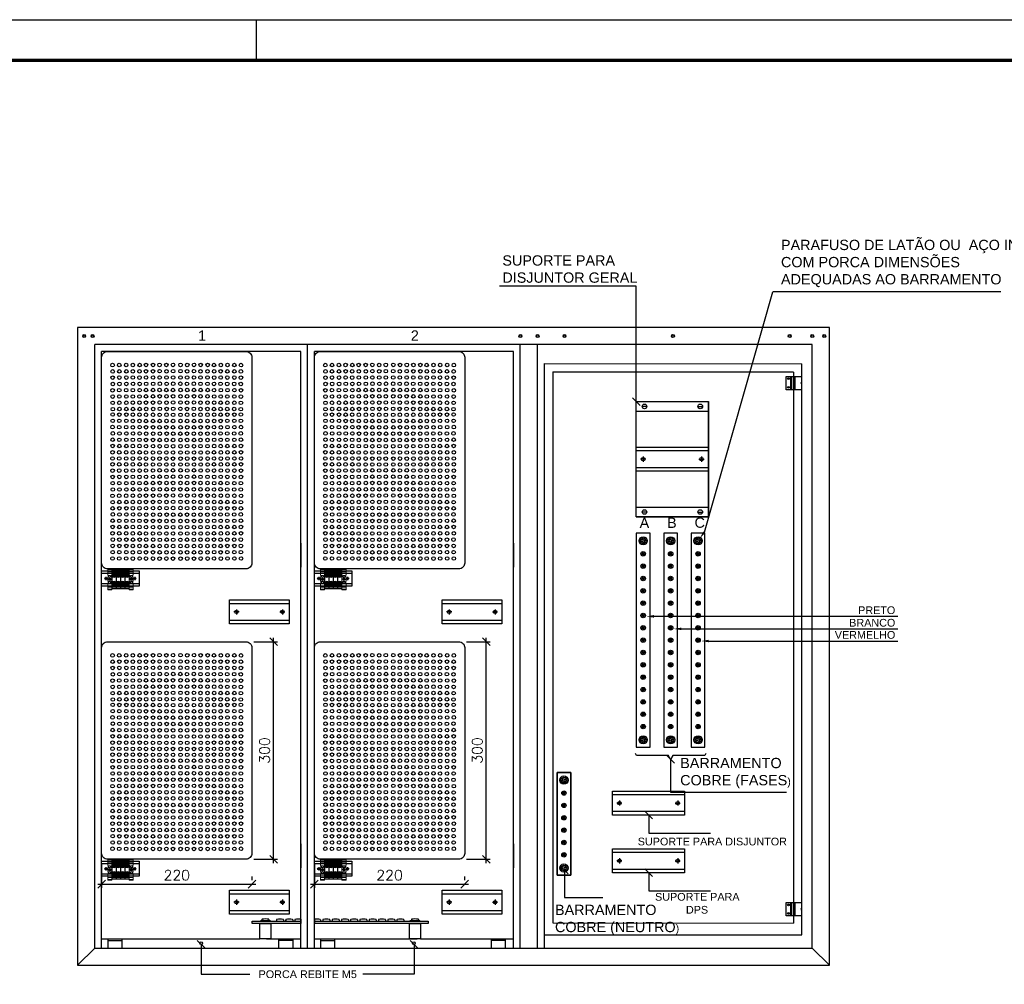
# Paper-space layout '004.DetalheDoQuadroDeMedição.R00' of a CAD drawing. Header units: millimetres. Extents: x -8768 to 2147, y 15 to 4218.
# Tile 7 of 8: x 1719 to 1961, y 198 to 435. Entities that reach past the tile are written whole.
import ezdxf

# ---------------------------------------------------------------- set-up
doc = ezdxf.new("R2010")
doc.units = ezdxf.units.MM
doc.header["$LTSCALE"] = 0.5
for name, color, linetype in [('_CLEMAR-PENA-08', 8, 'Continuous'), ('BARRAMENTO', 8, 'Continuous'), ('COTAS', 6, 'Continuous'), ('EL_Pranchas', 7, 'Continuous'), ('EXISTENTE', 7, 'Continuous'), ('EXP_Pranchas', 7, 'Continuous')]:
    doc.layers.add(name, color=color, linetype=linetype)
doc.layers.add('Bornes', color=43, linetype='Continuous', lineweight=0)
doc.layers.add('EQUIP', color=7, linetype='Continuous', lineweight=0)
doc.styles.add('Romans_TXT', font='romans.shx')
doc.styles.get("Standard").update_dxf_attribs({"font": 'arial.ttf'})
doc.dimstyles.new('CLEMAR - 1-75', dxfattribs={"dimtxt": 11.25, "dimasz": 11.25, "dimexe": 5.625, "dimexo": 11.25, "dimgap": 5.625, "dimtad": 1, "dimdec": 0, "dimdsep": 46, "dimtxsty": 'Romans_TXT', "dimblk1": 'OBLIQUE', "dimblk2": 'OBLIQUE', "dimsah": 1, "dimcen": 0.25, "dimdle": 5.625, "dimclrd": 8, "dimclre": 8, "dimclrt": 1, "dimadec": 0, "dimazin": 0, "dimtfac": 0.1, "dimtdec": 0, "dimtmove": 2, "dimatfit": 3, "dimldrblk": 'OBLIQUE', "dimfxl": 16, "dimtolj": 1, "dimtzin": 0, "dimarcsym": 0})

# ---------------------------------------------------------------- blocks, each defined once
blk = doc.blocks.new('*U881')
at = {"layer": 'EXP_Pranchas'}
blk.add_line((-370, 410), (-370, 420), dxfattribs=at)
blk.add_lwpolyline([(0, 0), (-700, 0), (-700, 420), (0, 420)], close=True, dxfattribs=at)
at = {"layer": 'EXP_Pranchas', "const_width": 0.8}
blk.add_lwpolyline([(-675, 10), (-10, 10), (-10, 410), (-675, 410)], close=True, dxfattribs=at)
blk = doc.blocks.new('*U901')
at = {"color": 30, "true_color": 0xf26722}
blk.add_lwpolyline([(-18.28, 1), (-17.65, 2.08), (-1.15, 2.08), (0, 4.08), (1.15, 2.08), (17.65, 2.08), (18.28, 1)], dxfattribs=at)
blk = doc.blocks.new('_Oblique')
at = {"color": 0, "linetype": 'ByBlock', "lineweight": -2}
blk.add_line((-0.5, -0.5), (0.5, 0.5), dxfattribs=at)
blk = doc.blocks.new('A$C128A7021')
at = {"color": 0}
for p, q in [((3.9, 6.7), (5.3, 7.4)), ((4.8, 4.9), (3.9, 6.7)), ((6.2, 5.7), (4.8, 4.9)), ((4.9, 10.2), (6.7, 11.1)), ((5.7, 8.8), (4.9, 10.2)), ((6.7, 11.1), (7.4, 9.7)), ((8.3, 3.9), (7.6, 5.3)), ((10.1, 4.8), (8.3, 3.9)), ((8.8, 9.3), (10.2, 10.1)), ((9.3, 6.2), (10.1, 4.8)), ((11.1, 8.3), (9.7, 7.6)), ((10.2, 10.1), (11.1, 8.3))]:
    blk.add_line(p, q, dxfattribs=at)
for radius in [7.5, 5.14]:
    blk.add_circle((7.5, 7.5), radius, dxfattribs=at)
for centre, start, end in [((4.8, 8.3), 298.1155, 28.1155), ((6.7, 4.8), 28.1155, 118.1155), ((8.3, 10.2), 208.1155, 298.1155), ((10.2, 6.7), 118.1155, 208.1155)]:
    blk.add_arc(centre, 1, start, end, dxfattribs=at)
blk = doc.blocks.new('A$C316F4B02')
at = {"color": 0}
for p, q in [((1.3, 2.5), (1.9, 2.9)), ((1.8, 1.7), (1.3, 2.5)), ((1.7, 4.7), (2.5, 5.2)), ((2.1, 4), (1.7, 4.7)), ((2.5, 2.1), (1.8, 1.7)), ((2.5, 5.2), (2.9, 4.6)), ((4, 1.3), (3.6, 1.9)), ((4, 4.4), (4.7, 4.8)), ((4.8, 1.8), (4, 1.3)), ((4.4, 2.5), (4.8, 1.8)), ((5.2, 4), (4.6, 3.6)), ((4.7, 4.8), (5.2, 4))]:
    blk.add_line(p, q, dxfattribs=at)
blk.add_circle((3.3, 3.3), 3.25, dxfattribs=at)
for centre, start, end in [((1.5, 3.6), 304.6714, 34.6714), ((2.9, 1.5), 34.6714, 124.6714), ((3.6, 5), 214.6714, 304.6714), ((5, 2.9), 124.6714, 214.6714)]:
    blk.add_arc(centre, 0.8, start, end, dxfattribs=at)
blk = doc.blocks.new('A$C3D821D72')
at = {"layer": 'BARRAMENTO'}
for p, q in [((0, 120), (75, 120)), ((0, 0), (0, 120)), ((0, 0), (0, 120)), ((0, 120), (75, 120)), ((10.9, 115), (6.1, 115)), ((64.1, 115), (68.9, 115)), ((75, 120), (75, 0)), ((75, 0), (75, 120)), ((0, 110), (75, 110)), ((0, 10), (75, 10)), ((10.9, 5), (6.1, 5)), ((64.1, 5), (68.9, 5)), ((75, 0), (0, 0)), ((0, 0), (75, 0))]:
    blk.add_line(p, q, dxfattribs=at)
for centre in [(8.5, 115), (66.5, 115), (8.5, 5), (66.5, 5)]:
    blk.add_circle(centre, 2.39, dxfattribs=at)
blk = doc.blocks.new('*U887')
for p, q in [((-10, 12.5), (95, 12.5)), ((95, -12.5), (-10, -12.5))]:
    blk.add_line(p, q)
at = {"color": 0, "ltscale": 0.1}
for p, q in [((3.75, 0), (-3.75, 0)), ((0, 3.75), (0, -3.75)), ((81.25, 0), (88.75, 0)), ((85, 3.75), (85, -3.75))]:
    blk.add_line(p, q, dxfattribs=at)
blk.add_lwpolyline([(-10, 17.5), (95, 17.5), (95, -17.5), (-10, -17.5)], close=True)
for centre in [(0, 0), (85, 0)]:
    blk.add_circle(centre, 2.5, dxfattribs=at)
blk = doc.blocks.new('A$C7D0B6CB5')
at = {"layer": 'BARRAMENTO'}
for p, q in [((0, 149.8), (20, 149.8)), ((0, 0), (0, 149.8)), ((20, 149.8), (20, 0)), ((20, 0), (0, 0))]:
    blk.add_line(p, q, dxfattribs=at)
blk.add_lwpolyline([(0, 0), (20, 0), (20, 149.8), (0, 149.8)], close=True, dxfattribs=at)
at = {"layer": 'BARRAMENTO', "xscale": 0.8, "yscale": 0.8, "zscale": 0.8}
for p in [(4, 132.8), (4, 4.6)]:
    blk.add_blockref('A$C128A7021', p, dxfattribs=at)
at = {"layer": 'BARRAMENTO'}
for p in [(6.7, 116.6), (6.7, 98.6), (6.7, 80.6), (6.7, 62.6), (6.7, 44.6), (6.7, 26.6)]:
    blk.add_blockref('A$C316F4B02', p, dxfattribs=at)
blk = doc.blocks.new('UK')
for p, q in [((10, 43.5), (0, 43.5)), ((0, 43.5), (0, 0)), ((10, 0), (0, 0))]:
    blk.add_line(p, q)
at = {"layer": 'EQUIP'}
for p, q in [((0, 40.025), (10, 40.025)), ((0, 38.3), (10, 38.3)), ((0, 37.55), (10, 37.55)), ((0, 35.475), (10, 35.475)), ((0, 33.15), (10, 33.15)), ((6.725, 26.575), (2.425, 30.875)), ((7.575, 27.425), (3.275, 31.725)), ((10, 43.5), (10, 0)), ((10, 10.35), (0, 10.35)), ((10, 8.025), (0, 8.025)), ((10, 5.95), (0, 5.95)), ((10, 5.2), (0, 5.2)), ((10, 3.5), (0, 3.5)), ((6.725, 11.775), (2.425, 16.075)), ((7.575, 12.625), (3.275, 16.925))]:
    blk.add_line(p, q, dxfattribs=at)
for centre, radius in [((5, 29.15), 3.35), ((5, 29.15), 3.1), ((5, 14.35), 3.35), ((5, 14.35), 3.1)]:
    blk.add_circle(centre, radius, dxfattribs=at)
blk = doc.blocks.new('ENS35N-S1')
at = {"layer": 'EQUIP'}
for p, q in [((9.6, 24.2), (0, 24.2)), ((0, 24.2), (0, 10)), ((0, 23), (9.6, 23)), ((9.6, 24.2), (9.6, 10)), ((0, 18), (9.6, 18)), ((0, 15), (9.6, 15)), ((0.8, 10), (0, 10)), ((0.8, 4), (0, 4)), ((0, 4), (0, -4)), ((0.8, 10), (0.8, 4)), ((2.4, -1.7), (4.1, 0)), ((6.7, 9.1), (2.9, 9.1)), ((2.9, 9.1), (2.9, 4.9)), ((2.9, 4.9), (6.7, 4.9)), ((3.4, 0.7), (4.1, 0)), ((4.1, 1.4), (4.8, 0.7)), ((4.8, 0.7), (6.5, 2.4)), ((5.5, 0), (7.2, 1.7)), ((5.5, 0), (6.2, -0.7)), ((6.7, 4.9), (6.7, 9.1)), ((9.6, 10), (8.8, 10)), ((8.8, 10), (8.8, 4)), ((9.6, 4), (8.8, 4)), ((9.6, 4), (9.6, -4)), ((0.8, -4), (0, -4)), ((0, -10), (0, -24.3)), ((0.8, -10), (0, -10)), ((0, -15), (9.6, -15)), ((0, -18), (9.6, -18)), ((0.8, -4), (0.8, -10)), ((2.9, -9.2), (2.9, -5)), ((2.9, -5), (6.7, -5)), ((6.7, -9.2), (2.9, -9.2)), ((3.1, -2.4), (4.8, -0.7)), ((4.8, -0.7), (5.5, -1.4)), ((6.7, -5), (6.7, -9.2)), ((9.6, -4), (8.8, -4)), ((8.8, -4), (8.8, -10)), ((9.6, -10), (8.8, -10)), ((9.6, -10), (9.6, -24.3)), ((0, -23), (9.6, -23)), ((9.6, -24.3), (0, -24.3))]:
    blk.add_line(p, q, dxfattribs=at)
blk.add_circle((4.8, 0), 3, dxfattribs=at)
for start, end in [(116.217, 153.783), (296.217, 333.783)]:
    blk.add_arc((4.8, 0), 1.55, start, end, dxfattribs=at)
blk = doc.blocks.new('sup sist')
at = {"layer": 'BARRAMENTO'}
blk.add_lwpolyline([(100.9, -317.2), (-100.9, -317.2, -0.414214), (-109.5, -308.6), (-109.5, -8.6, -0.414214), (-100.9, 0), (100.9, 0, -0.414214), (109.5, -8.6), (109.5, -308.6, -0.414214)], format="xyb", close=True, dxfattribs=at)
for centre in [(-93.6, -20), (-93.4, -29.2), (-83.9, -19.9), (-83.8, -29.1), (-73.8, -19.9), (-73.6, -29.1), (-64.1, -19.8), (-64, -29), (-54.4, -29.1), (-54.2, -19.9), (-44.9, -19.8), (-44.8, -29), (-34.8, -19.8), (-34.6, -29), (-25.1, -19.7), (-25, -28.9), (-15.2, -19.8), (-15, -29), (-5.5, -19.7), (-5.4, -28.9), (5.4, -28.9), (5.5, -19.7), (15, -29), (15.2, -19.8), (25, -28.9), (25.1, -19.7), (34.6, -29), (34.8, -19.8), (44.8, -29), (44.9, -19.8), (54.2, -19.9), (54.4, -29.1), (64, -29), (64.1, -19.8), (73.6, -29.1), (73.8, -19.9), (83.8, -29.1), (83.9, -19.9), (93.4, -29.2), (93.6, -20), (-93.4, -38.3), (-83.8, -38.2), (-73.6, -38.2), (-64, -38.1), (-54.4, -38.2), (-44.8, -38.1), (-34.6, -38.1), (-25, -38), (-15, -38.1), (-5.4, -38), (5.4, -38), (15, -38.1), (25, -38), (34.6, -38.1), (44.8, -38.1), (54.4, -38.2), (64, -38.1), (73.6, -38.2), (83.8, -38.2), (93.4, -38.3), (-93.6, -56.7), (-93.2, -47.5), (-83.9, -56.6), (-83.6, -47.4), (-73.8, -56.6), (-73.5, -47.4), (-64.1, -56.5), (-63.8, -47.3), (-54.2, -47.4), (-54.2, -56.6), (-44.9, -56.4), (-44.6, -47.3), (-34.8, -56.4), (-34.5, -47.3), (-25.1, -56.3), (-24.8, -47.2), (-15.2, -56.4), (-14.8, -47.3), (-5.5, -56.3), (-5.2, -47.2), (5.2, -47.2), (5.5, -56.3), (14.8, -47.3), (15.2, -56.4), (24.8, -47.2), (25.1, -56.3), (34.5, -47.3), (34.8, -56.4), (44.6, -47.3), (44.9, -56.4), (54.2, -56.6), (54.2, -47.4), (63.8, -47.3), (64.1, -56.5), (73.5, -47.4), (73.8, -56.6), (83.6, -47.4), (83.9, -56.6), (93.2, -47.5), (93.6, -56.7), (-93.4, -65.9), (-83.8, -65.8), (-73.6, -65.8), (-64, -65.7), (-54.4, -65.7), (-44.8, -65.6), (-34.6, -65.6), (-25, -65.5), (-15, -65.6), (-5.4, -65.5), (5.4, -65.5), (15, -65.6), (25, -65.5), (34.6, -65.6), (44.8, -65.6), (54.4, -65.7), (64, -65.7), (73.6, -65.8), (83.8, -65.8), (93.4, -65.9), (-93.4, -75), (-93.2, -84.2), (-83.8, -74.9), (-83.6, -84.1), (-73.6, -74.9), (-73.5, -84.1), (-64, -74.8), (-63.8, -84), (-54.4, -74.8), (-54.2, -84), (-44.8, -74.7), (-44.6, -83.9), (-34.6, -74.7), (-34.5, -83.9), (-25, -74.6), (-24.8, -83.8), (-15, -74.7), (-14.8, -83.9), (-5.4, -74.6), (-5.2, -83.8), (5.2, -83.8), (5.4, -74.6), (14.8, -83.9), (15, -74.7), (24.8, -83.8), (25, -74.6), (34.5, -83.9), (34.6, -74.7), (44.6, -83.9), (44.8, -74.7), (54.2, -84), (54.4, -74.8), (63.8, -84), (64, -74.8), (73.5, -84.1), (73.6, -74.9), (83.6, -84.1), (83.8, -74.9), (93.2, -84.2), (93.4, -75), (-93.4, -92.1), (-93.4, -101.2), (-83.8, -101.3), (-83.8, -92.2), (-73.6, -92.2), (-73.6, -101.3), (-64, -92.3), (-64, -101.4), (-54.4, -92.3), (-54.4, -101.4), (-44.8, -101.5), (-44.8, -92.4), (-34.6, -92.4), (-34.6, -101.5), (-25, -92.5), (-25, -101.6), (-15, -92.4), (-15, -101.5), (-5.4, -101.6), (-5.4, -92.5), (5.4, -92.5), (5.4, -101.6), (15, -92.4), (15, -101.5), (25, -92.5), (25, -101.6), (34.6, -92.4), (34.6, -101.5), (44.8, -92.4), (44.8, -101.5), (54.4, -92.3), (54.4, -101.4), (64, -92.3), (64, -101.4), (73.6, -92.2), (73.6, -101.3), (83.8, -92.2), (83.8, -101.3), (93.4, -92.1), (93.4, -101.2), (-93.6, -110.4), (-83.9, -110.5), (-73.8, -110.5), (-64.1, -110.7), (-54.2, -110.5), (-44.9, -110.7), (-34.8, -110.7), (-25.1, -110.8), (-15.2, -110.7), (-5.5, -110.8), (5.5, -110.8), (15.2, -110.7), (25.1, -110.8), (34.8, -110.7), (44.9, -110.7), (54.2, -110.5), (64.1, -110.7), (73.8, -110.5), (83.9, -110.5), (93.6, -110.4), (-93.4, -128.8), (-93.2, -119.6), (-83.8, -128.9), (-83.6, -119.7), (-73.6, -128.9), (-73.5, -119.7), (-64, -129), (-63.8, -119.8), (-54.4, -129), (-54.2, -119.8), (-44.8, -129.1), (-44.6, -119.9), (-34.6, -129.1), (-34.5, -119.9), (-25, -129.2), (-24.8, -120), (-15, -129.1), (-14.8, -119.9), (-5.4, -129.2), (-5.2, -120), (5.2, -120), (5.4, -129.2), (14.8, -119.9), (15, -129.1), (24.8, -120), (25, -129.2), (34.5, -119.9), (34.6, -129.1), (44.6, -119.9), (44.8, -129.1), (54.2, -119.8), (54.4, -129), (63.8, -119.8), (64, -129), (73.5, -119.7), (73.6, -128.9), (83.6, -119.7), (83.8, -128.9), (93.2, -119.6), (93.4, -128.8), (-93.4, -137.9), (-83.8, -138), (-73.6, -138), (-64, -138.1), (-54.4, -138.1), (-44.8, -138.2), (-34.6, -138.2), (-25, -138.3), (-15, -138.2), (-5.4, -138.3), (5.4, -138.3), (15, -138.2), (25, -138.3), (34.6, -138.2), (44.8, -138.2), (54.4, -138.1), (64, -138.1), (73.6, -138), (83.8, -138), (93.4, -137.9), (-93.6, -147.1), (-93.6, -156.1), (-83.9, -147.2), (-83.9, -156.2), (-73.8, -147.2), (-73.8, -156.2), (-64.1, -147.3), (-64.1, -156.3), (-54.2, -147.2), (-54.2, -156.2), (-44.9, -147.4), (-44.9, -156.3), (-34.8, -147.4), (-34.8, -156.3), (-25.1, -147.5), (-25.1, -156.4), (-15.2, -147.4), (-15.2, -156.3), (-5.5, -147.5), (-5.5, -156.4), (5.5, -147.5), (5.5, -156.4), (15.2, -147.4), (15.2, -156.3), (25.1, -147.5), (25.1, -156.4), (34.8, -147.4), (34.8, -156.3), (44.9, -147.4), (44.9, -156.3), (54.2, -147.2), (54.2, -156.2), (64.1, -147.3), (64.1, -156.3), (73.8, -147.2), (73.8, -156.2), (83.9, -147.2), (83.9, -156.2), (93.6, -147.1), (93.6, -156.1), (-93.6, -164.6), (-93.6, -173.9), (-83.9, -164.7), (-83.9, -173.8), (-73.8, -164.7), (-73.8, -173.8), (-64.1, -164.8), (-64.1, -173.7), (-54.2, -164.7), (-54.2, -173.8), (-44.9, -164.9), (-44.9, -173.6), (-34.8, -164.9), (-34.8, -173.6), (-25.1, -165), (-25.1, -173.5), (-15.2, -164.9), (-15.2, -173.6), (-5.5, -165), (-5.5, -173.5), (5.5, -165), (5.5, -173.5), (15.2, -164.9), (15.2, -173.6), (25.1, -165), (25.1, -173.5), (34.8, -164.9), (34.8, -173.6), (44.9, -164.9), (44.9, -173.6), (54.2, -164.7), (54.2, -173.8), (64.1, -164.8), (64.1, -173.7), (73.8, -164.7), (73.8, -173.8), (83.9, -164.7), (83.9, -173.8), (93.6, -164.6), (93.6, -173.9), (-93.4, -183.1), (-83.8, -183), (-73.6, -183), (-64, -182.9), (-54.4, -183), (-44.8, -182.9), (-34.6, -182.9), (-25, -182.7), (-15, -182.9), (-5.4, -182.7), (5.4, -182.7), (15, -182.9), (25, -182.7), (34.6, -182.9), (44.8, -182.9), (54.4, -183), (64, -182.9), (73.6, -183), (83.8, -183), (93.4, -183.1), (-93.4, -192.2), (-93.2, -201.4), (-83.8, -192.1), (-83.6, -201.3), (-73.6, -192.1), (-73.5, -201.3), (-64, -192), (-63.8, -201.2), (-54.4, -192.1), (-54.2, -201.3), (-44.8, -192), (-44.6, -201.2), (-34.6, -192), (-34.5, -201.2), (-25, -191.8), (-24.8, -201.1), (-15, -192), (-14.8, -201.2), (-5.4, -191.8), (-5.2, -201.1), (5.2, -201.1), (5.4, -191.8), (14.8, -201.2), (15, -192), (24.8, -201.1), (25, -191.8), (34.5, -201.2), (34.6, -192), (44.6, -201.2), (44.8, -192), (54.2, -201.3), (54.4, -192.1), (63.8, -201.2), (64, -192), (73.5, -201.3), (73.6, -192.1), (83.6, -201.3), (83.8, -192.1), (93.2, -201.4), (93.4, -192.2), (-93.6, -210.6), (-83.9, -210.5), (-73.8, -210.5), (-64.1, -210.4), (-54.2, -210.5), (-44.9, -210.3), (-34.8, -210.3), (-25.1, -210.2), (-15.2, -210.3), (-5.5, -210.2), (5.5, -210.2), (15.2, -210.3), (25.1, -210.2), (34.8, -210.3), (44.9, -210.3), (54.2, -210.5), (64.1, -210.4), (73.8, -210.5), (83.9, -210.5), (93.6, -210.6), (-93.4, -219.8), (-93.4, -228.9), (-83.8, -219.7), (-83.8, -228.8), (-73.6, -219.7), (-73.6, -228.8), (-64, -219.6), (-64, -228.7), (-54.4, -219.6), (-54.4, -228.7), (-44.8, -219.5), (-44.8, -228.6), (-34.6, -219.5), (-34.6, -228.6), (-25, -219.4), (-25, -228.5), (-15, -219.5), (-15, -228.6), (-5.4, -219.4), (-5.4, -228.5), (5.4, -219.4), (5.4, -228.5), (15, -219.5), (15, -228.6), (25, -219.4), (25, -228.5), (34.6, -219.5), (34.6, -228.6), (44.8, -219.5), (44.8, -228.6), (54.4, -219.6), (54.4, -228.7), (64, -219.6), (64, -228.7), (73.6, -219.7), (73.6, -228.8), (83.8, -219.7), (83.8, -228.8), (93.4, -219.8), (93.4, -228.9), (-93.2, -237.7), (-83.6, -237.8), (-73.5, -237.8), (-63.8, -237.9), (-54.2, -237.9), (-44.6, -238), (-34.5, -238), (-24.8, -238.1), (-14.8, -238), (-5.2, -238.1), (5.2, -238.1), (14.8, -238), (24.8, -238.1), (34.5, -238), (44.6, -238), (54.2, -237.9), (63.8, -237.9), (73.5, -237.8), (83.6, -237.8), (93.2, -237.7), (-93.4, -246.9), (-93.4, -256), (-83.8, -256.1), (-83.8, -247), (-73.6, -247), (-73.6, -256.1), (-64, -247.1), (-64, -256.2), (-54.4, -247.1), (-54.4, -256.2), (-44.8, -256.3), (-44.8, -247.2), (-34.6, -247.2), (-34.6, -256.3), (-25, -247.3), (-25, -256.4), (-15, -247.2), (-15, -256.3), (-5.4, -256.4), (-5.4, -247.3), (5.4, -247.3), (5.4, -256.4), (15, -247.2), (15, -256.3), (25, -247.3), (25, -256.4), (34.6, -247.2), (34.6, -256.3), (44.8, -247.2), (44.8, -256.3), (54.4, -247.1), (54.4, -256.2), (64, -247.1), (64, -256.2), (73.6, -247), (73.6, -256.1), (83.8, -247), (83.8, -256.1), (93.4, -246.9), (93.4, -256), (-93.6, -265.2), (-93.2, -274.4), (-83.9, -265.3), (-83.6, -274.5), (-73.8, -265.3), (-73.5, -274.5), (-64.1, -265.4), (-63.8, -274.6), (-54.2, -265.3), (-54.2, -274.5), (-44.9, -265.5), (-44.6, -274.6), (-34.8, -265.5), (-34.5, -274.6), (-25.1, -265.6), (-24.8, -274.7), (-15.2, -265.5), (-14.8, -274.6), (-5.5, -265.6), (-5.2, -274.7), (5.2, -274.7), (5.5, -265.6), (14.8, -274.6), (15.2, -265.5), (24.8, -274.7), (25.1, -265.6), (34.5, -274.6), (34.8, -265.5), (44.6, -274.6), (44.9, -265.5), (54.2, -265.3), (54.2, -274.5), (63.8, -274.6), (64.1, -265.4), (73.5, -274.5), (73.8, -265.3), (83.6, -274.5), (83.9, -265.3), (93.2, -274.4), (93.6, -265.2), (-93.4, -283.6), (-83.8, -283.7), (-73.6, -283.7), (-64, -283.8), (-54.4, -283.7), (-44.8, -283.8), (-34.6, -283.8), (-25, -283.9), (-15, -283.8), (-5.4, -283.9), (5.4, -283.9), (15, -283.8), (25, -283.9), (34.6, -283.8), (44.8, -283.8), (54.4, -283.7), (64, -283.8), (73.6, -283.7), (83.8, -283.7), (93.4, -283.6), (-93.6, -301.9), (-93.4, -292.7), (-83.9, -302), (-83.8, -292.8), (-73.8, -302), (-73.6, -292.8), (-64.1, -302.1), (-64, -292.9), (-54.4, -292.8), (-54.2, -302), (-44.9, -302.1), (-44.8, -292.9), (-34.8, -302.1), (-34.6, -292.9), (-25.1, -302.2), (-25, -293), (-15.2, -302.1), (-15, -292.9), (-5.5, -302.2), (-5.4, -293), (5.4, -293), (5.5, -302.2), (15, -292.9), (15.2, -302.1), (25, -293), (25.1, -302.2), (34.6, -292.9), (34.8, -302.1), (44.8, -292.9), (44.9, -302.1), (54.2, -302), (54.4, -292.8), (64, -292.9), (64.1, -302.1), (73.6, -292.8), (73.8, -302), (83.8, -292.8), (83.9, -302), (93.4, -292.7), (93.6, -301.9)]:
    blk.add_circle(centre, 2.59, dxfattribs=at)
blk = doc.blocks.new('sup sist 2')
for p, q in [((-109.5, -323.2), (-54.8, -323.2)), ((-54.8, -338.9), (-109.5, -338.9))]:
    blk.add_line(p, q)
at = {"color": 0, "ltscale": 0.1}
for p, q in [((-103.2, -328.7), (-103.2, -333.4)), ((-61.4, -328.7), (-61.4, -333.4)), ((-100.8, -331.1), (-105.5, -331.1)), ((-59, -331.1), (-63.7, -331.1))]:
    blk.add_line(p, q, dxfattribs=at)
blk.add_lwpolyline([(-109.5, -320), (-54.8, -320), (-54.8, -342.1), (-109.5, -342.1)], close=True)
for centre in [(-103.2, -331.1), (-61.4, -331.1)]:
    blk.add_circle(centre, 1.57, dxfattribs=at)
at = {"layer": 'EQUIP'}
blk.add_line((-88.3, -318.7), (-88.3, -346), dxfattribs=at)
at = {"xscale": 0.6297244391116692, "yscale": 0.6297244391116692, "zscale": 0.6297244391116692}
for p in [(-94.6, -346), (-88.3, -346), (-82, -346), (-75.7, -346)]:
    blk.add_blockref('UK', p, dxfattribs=at)
at = {"layer": 'Bornes', "xscale": -0.6297244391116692, "yscale": 0.6297244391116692, "zscale": 0.6297244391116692}
for p in [(-94.7, -332.4), (-63.4, -332.3)]:
    blk.add_blockref('ENS35N-S1', p, dxfattribs=at)
at = {"layer": 'EXISTENTE', "color": 252, "linetype": 'ByBlock', "lineweight": 30, "true_color": 0x939598}
blk.add_blockref('sup sist', (0, 0), dxfattribs=at)
blk = doc.blocks.new('crm')
for p, q in [((186.4, -367.4), (273.3, -367.4)), ((273.3, -392.4), (186.4, -392.4))]:
    blk.add_line(p, q)
at = {"color": 0, "ltscale": 0.1}
for p, q in [((200.2, -379.9), (192.7, -379.9)), ((196.4, -376.1), (196.4, -383.6)), ((259.5, -379.9), (267, -379.9)), ((263.3, -376.1), (263.3, -383.6))]:
    blk.add_line(p, q, dxfattribs=at)
blk.add_lwpolyline([(186.4, -362.4), (273.3, -362.4), (273.3, -397.4), (186.4, -397.4)], close=True)
for centre in [(196.4, -379.9), (263.3, -379.9)]:
    blk.add_circle(centre, 2.5, dxfattribs=at)
at = {"layer": 'EXISTENTE', "color": 252, "linetype": 'ByBlock', "lineweight": 30, "true_color": 0x939598}
blk.add_blockref('sup sist 2', (109.5, 0), dxfattribs=at)
blk = doc.blocks.new('*D912')
at = {"layer": 'COTAS', "color": 8, "lineweight": -2, "transparency": 16777216}
for p, q in [((1200.5, 119.1), (1200.5, 84.6)), ((1419.4, 101.4), (1419.4, 95.8)), ((1194.9, 90.2), (1425, 90.2))]:
    blk.add_line(p, q, dxfattribs=at)
at = {"layer": 'Defpoints', "color": 0, "transparency": 16777216}
for p in [(1200.5, 130.3), (1419.4, 90.2), (1419.4, 90.2)]:
    blk.add_point(p, dxfattribs=at)
at = {"layer": 'COTAS', "color": 8, "lineweight": -2, "transparency": 16777216, "xscale": 11.25, "yscale": 11.25, "zscale": 11.25, "rotation": 180}
blk.add_blockref('_Oblique', (1200.5, 90.2), dxfattribs=at)
at = {"layer": 'COTAS', "color": 8, "lineweight": -2, "transparency": 16777216, "xscale": 11.25, "yscale": 11.25, "zscale": 11.25}
blk.add_blockref('_Oblique', (1419.4, 90.2), dxfattribs=at)
at = {"layer": 'COTAS', "color": 244, "transparency": 16777216, "insert": (1310, 103.3), "char_height": 15, "attachment_point": 5, "style": 'Romans_TXT'}
blk.add_mtext('\\A1;220', dxfattribs=at)
blk = doc.blocks.new('*D913')
at = {"layer": 'COTAS', "color": 8, "lineweight": -2, "transparency": 16777216}
for p, q in [((1451, 120.9), (1451, 449.3)), ((1422.1, 443.7), (1456.7, 443.7)), ((1422.1, 126.5), (1456.7, 126.5))]:
    blk.add_line(p, q, dxfattribs=at)
at = {"layer": 'Defpoints', "color": 0, "transparency": 16777216}
for p in [(1410.8, 443.7), (1451, 443.7), (1410.8, 126.5)]:
    blk.add_point(p, dxfattribs=at)
at = {"layer": 'COTAS', "color": 8, "lineweight": -2, "transparency": 16777216, "xscale": 11.25, "yscale": 11.25, "zscale": 11.25}
for p, rotation in [((1451, 443.7), 90), ((1451, 126.5), 270)]:
    blk.add_blockref('_Oblique', p, dxfattribs=dict(at, rotation=rotation))
at = {"layer": 'COTAS', "color": 244, "transparency": 16777216, "insert": (1437.9, 285.1), "char_height": 15, "attachment_point": 5, "rotation": 90, "style": 'Romans_TXT'}
blk.add_mtext('\\A1;300', dxfattribs=at)
blk = doc.blocks.new('*D902')
at = {"layer": 'COTAS', "color": 8, "lineweight": -2, "transparency": 16777216}
for p, q in [((1510.5, 119.1), (1510.5, 84.6)), ((1729.4, 101.4), (1729.4, 95.8)), ((1504.9, 90.2), (1735, 90.2))]:
    blk.add_line(p, q, dxfattribs=at)
at = {"layer": 'Defpoints', "color": 0, "transparency": 16777216}
for p in [(1510.5, 130.3), (1729.4, 90.2), (1729.4, 90.2)]:
    blk.add_point(p, dxfattribs=at)
at = {"layer": 'COTAS', "color": 8, "lineweight": -2, "transparency": 16777216, "xscale": 11.25, "yscale": 11.25, "zscale": 11.25, "rotation": 180}
blk.add_blockref('_Oblique', (1510.5, 90.2), dxfattribs=at)
at = {"layer": 'COTAS', "color": 8, "lineweight": -2, "transparency": 16777216, "xscale": 11.25, "yscale": 11.25, "zscale": 11.25}
blk.add_blockref('_Oblique', (1729.4, 90.2), dxfattribs=at)
at = {"layer": 'COTAS', "color": 244, "transparency": 16777216, "insert": (1620, 103.3), "char_height": 15, "attachment_point": 5, "style": 'Romans_TXT'}
blk.add_mtext('\\A1;220', dxfattribs=at)
blk = doc.blocks.new('*D903')
at = {"layer": 'COTAS', "color": 8, "lineweight": -2, "transparency": 16777216}
for p, q in [((1761, 120.9), (1761, 449.3)), ((1732.1, 443.7), (1766.7, 443.7)), ((1732.1, 126.5), (1766.7, 126.5))]:
    blk.add_line(p, q, dxfattribs=at)
at = {"layer": 'Defpoints', "color": 0, "transparency": 16777216}
for p in [(1720.8, 443.7), (1761, 443.7), (1720.8, 126.5)]:
    blk.add_point(p, dxfattribs=at)
at = {"layer": 'COTAS', "color": 8, "lineweight": -2, "transparency": 16777216, "xscale": 11.25, "yscale": 11.25, "zscale": 11.25}
for p, rotation in [((1761, 443.7), 90), ((1761, 126.5), 270)]:
    blk.add_blockref('_Oblique', p, dxfattribs=dict(at, rotation=rotation))
at = {"layer": 'COTAS', "color": 244, "transparency": 16777216, "insert": (1747.9, 285.1), "char_height": 15, "attachment_point": 5, "rotation": 90, "style": 'Romans_TXT'}
blk.add_mtext('\\A1;300', dxfattribs=at)
blk = doc.blocks.new('A$Cf23f456c')
for p, q in [((1490.6, 587.5), (1490.6, 552.5)), ((1800.6, 587.5), (1800.6, 552.5)), ((1490.6, 149), (1490.6, 114)), ((1800.6, 149), (1800.6, 114))]:
    blk.add_line(p, q)
at = {"layer": 'BARRAMENTO'}
for p, q in [((2078.7, 603.6), (2178.3, 953.7)), ((2510.9, 953.7), (2178.3, 953.7)), ((1857.8, 837.1), (2208.7, 837.1)), ((1857.8, 837.1), (1857.8, 33.8)), ((2208.7, 836.6), (2208.7, 33.3)), ((2005.2, 480.7), (2360.9, 480.7)), ((2045.2, 462.4), (2360.9, 462.4)), ((2085.2, 444.7), (2360.9, 444.7)), ((1431.7, 36.2), (1431.7, 36)), ((1446.5, 36.5), (1432, 36.5)), ((1434.1, 38.6), (1434.1, 36.5)), ((1444.3, 38.6), (1444.3, 36.5)), ((1446.7, 36.2), (1446.7, 36)), ((1455.2, 38.3), (1455.2, 36.2)), ((1455.3, 36.2), (1465.3, 36.2)), ((1465.4, 38.3), (1465.4, 36.2)), ((1468.6, 38.4), (1468.6, 36.3)), ((1468.7, 38.3), (1468.7, 36.2)), ((1468.8, 36.2), (1478.8, 36.2)), ((1478.9, 38.3), (1478.9, 36.2)), ((1482.1, 38.4), (1482.1, 36.3)), ((1482.1, 38.3), (1482.1, 36.2)), ((1482.3, 36.2), (1490.8, 36.2)), ((1490.8, 38.9), (1490.8, 33)), ((1510.5, 38.9), (1510.5, 33)), ((1510.5, 36.2), (1519.4, 36.2)), ((1519.6, 38.3), (1519.6, 36.2)), ((1522.8, 38.3), (1522.8, 36.2)), ((1523, 36.2), (1532.9, 36.2)), ((1533.1, 38.3), (1533.1, 36.2)), ((1536.3, 38.4), (1536.3, 36.3)), ((1536.3, 38.3), (1536.3, 36.2)), ((1536.4, 36.2), (1546.4, 36.2)), ((1546.6, 38.3), (1546.6, 36.2)), ((1549.8, 38.4), (1549.8, 36.3)), ((1549.8, 38.3), (1549.8, 36.2)), ((1549.9, 36.2), (1559.9, 36.2)), ((1560, 38.3), (1560, 36.2)), ((1563.3, 38.4), (1563.3, 36.3)), ((1563.3, 38.3), (1563.3, 36.2)), ((1563.4, 36.2), (1573.4, 36.2)), ((1573.5, 38.3), (1573.5, 36.2)), ((1576.8, 38.3), (1576.8, 36.2)), ((1576.9, 36.2), (1586.9, 36.2)), ((1587, 38.3), (1587, 36.2)), ((1590.3, 38.4), (1590.3, 36.3)), ((1590.3, 38.3), (1590.3, 36.2)), ((1590.4, 36.2), (1600.4, 36.2)), ((1600.5, 38.3), (1600.5, 36.2)), ((1603.8, 38.4), (1603.8, 36.3)), ((1603.8, 38.3), (1603.8, 36.2)), ((1603.9, 36.2), (1613.9, 36.2)), ((1614, 38.3), (1614, 36.2)), ((1617.3, 38.4), (1617.3, 36.3)), ((1617.3, 38.3), (1617.3, 36.2)), ((1617.4, 36.2), (1627.4, 36.2)), ((1627.5, 38.3), (1627.5, 36.2)), ((1630.8, 38.4), (1630.8, 36.3)), ((1630.8, 38.3), (1630.8, 36.2)), ((1630.9, 36.2), (1640.9, 36.2)), ((1641, 38.3), (1641, 36.2)), ((1649.5, 36.2), (1649.5, 36)), ((1664.2, 36.5), (1649.7, 36.5)), ((1651.9, 38.6), (1651.9, 36.5)), ((1662.1, 38.6), (1662.1, 36.5)), ((1664.5, 36.2), (1664.5, 36)), ((1857.8, 33.8), (2208.7, 33.3))]:
    blk.add_line(p, q, dxfattribs=at)
for points in [[(1979.6, 290), (1999.6, 290), (1999.6, 601.8), (1979.6, 601.8)], [(2019.6, 290), (2039.6, 290), (2039.6, 601.8), (2019.6, 601.8)], [(2059.6, 290), (2079.6, 290), (2079.6, 601.8), (2059.6, 601.8)], [(1447.2, 33), (1447.2, 10.5), (1431.2, 10.5), (1431.2, 33)], [(1665, 33), (1665, 10.5), (1649, 10.5), (1649, 33)]]:
    blk.add_lwpolyline(points, close=True, dxfattribs=at)
for points in [[(1490.8, 33), (1420, 33), (1420, 36), (1490.8, 36)], [(1510.5, 36), (1676.4, 36), (1676.4, 33), (1510.5, 33)]]:
    blk.add_lwpolyline(points, dxfattribs=at)
for centre, radius, start, end in [((1432, 36.2), 0.25, 90, 180), ((1434.6, 38.6), 0.5, 97.9609, 180), ((1439.2, 5.5), 33.9, 82.0391, 97.9609), ((1443.8, 38.6), 0.5, 360, 82.0391), ((1446.5, 36.2), 0.25, 0, 90), ((1455.3, 36), 0.25, 90, 180), ((1455.7, 38.3), 0.5, 97.9609, 180), ((1460.3, 5.3), 33.9, 82.0391, 97.9609), ((1464.9, 38.3), 0.5, 360, 82.0391), ((1465.3, 36), 0.25, 0, 90), ((1468.8, 36), 0.25, 90, 180), ((1469.2, 38.3), 0.5, 97.9609, 180), ((1473.8, 5.3), 33.9, 82.0391, 97.9609), ((1478.4, 38.3), 0.5, 360, 82.0391), ((1478.8, 36), 0.25, 0, 90), ((1482.3, 36), 0.25, 90, 180), ((1482.6, 38.3), 0.5, 97.9609, 180), ((1487.3, 5.3), 33.9, 84.0163, 97.9609), ((1514.4, 5.3), 33.9, 82.0391, 96.6747), ((1519.1, 38.3), 0.5, 360, 82.0391), ((1519.4, 36), 0.25, 0, 90), ((1523, 36), 0.25, 90, 180), ((1523.3, 38.3), 0.5, 97.9609, 180), ((1527.9, 5.3), 33.9, 82.0391, 97.9609), ((1532.6, 38.3), 0.5, 360, 82.0391), ((1532.9, 36), 0.25, 0, 90), ((1536.4, 36), 0.25, 90, 180), ((1536.8, 38.3), 0.5, 97.9609, 180), ((1541.4, 5.3), 33.9, 82.0391, 97.9609), ((1546.1, 38.3), 0.5, 360, 82.0391), ((1546.4, 36), 0.25, 0, 90), ((1549.9, 36), 0.25, 90, 180), ((1550.3, 38.3), 0.5, 97.9609, 180), ((1554.9, 5.3), 33.9, 82.0391, 97.9609), ((1559.5, 38.3), 0.5, 360, 82.0391), ((1559.9, 36), 0.25, 0, 90), ((1563.4, 36), 0.25, 90, 180), ((1563.8, 38.3), 0.5, 97.9609, 180), ((1568.4, 5.3), 33.9, 82.0391, 97.9609), ((1573, 38.3), 0.5, 360, 82.0391), ((1573.4, 36), 0.25, 0, 90), ((1576.9, 36), 0.25, 90, 180), ((1577.3, 38.3), 0.5, 97.9609, 180), ((1581.9, 5.3), 33.9, 82.0391, 97.9609), ((1586.5, 38.3), 0.5, 360, 82.0391), ((1586.9, 36), 0.25, 0, 90), ((1590.4, 36), 0.25, 90, 180), ((1590.8, 38.3), 0.5, 97.9609, 180), ((1595.4, 5.3), 33.9, 82.0391, 97.9609), ((1600, 38.3), 0.5, 360, 82.0391), ((1600.4, 36), 0.25, 0, 90), ((1603.9, 36), 0.25, 90, 180), ((1604.3, 38.3), 0.5, 97.9609, 180), ((1608.9, 5.3), 33.9, 82.0391, 97.9609), ((1613.5, 38.3), 0.5, 360, 82.0391), ((1613.9, 36), 0.25, 0, 90), ((1617.4, 36), 0.25, 90, 180), ((1617.8, 38.3), 0.5, 97.9609, 180), ((1622.4, 5.3), 33.9, 82.0391, 97.9609), ((1627, 38.3), 0.5, 360, 82.0391), ((1627.4, 36), 0.25, 0, 90), ((1630.9, 36), 0.25, 90, 180), ((1631.3, 38.3), 0.5, 97.9609, 180), ((1635.9, 5.3), 33.9, 82.0391, 97.9609), ((1640.5, 38.3), 0.5, 360, 82.0391), ((1640.9, 36), 0.25, 0, 90), ((1649.7, 36.2), 0.25, 90, 180), ((1652.4, 38.6), 0.5, 97.9609, 180), ((1657, 5.5), 33.9, 82.0391, 97.9609), ((1661.6, 38.6), 0.5, 360, 82.0391), ((1664.2, 36.2), 0.25, 0, 90)]:
    blk.add_arc(centre, radius, start, end, dxfattribs=at)
for points in [[(2080.2, 602.5), (2072.2, 594.4), (2077.1, 604.6)], [(2005.2, 478.8), (1994, 480.7), (2005.2, 482.5)], [(2045.2, 460.6), (2034, 462.4), (2045.2, 464.3)], [(2085.2, 442.8), (2074, 444.7), (2085.2, 446.5)]]:
    blk.add_solid(points, dxfattribs=at)
at = {"layer": 'EXISTENTE'}
for p, q in [((2261, 902), (1165.5, 902)), ((1165.5, 902), (1165.5, -28)), ((2261, -28), (2261, 902)), ((1190.5, -3), (1190.5, 877)), ((2235.7, 877), (1190.5, 877)), ((1500.5, -3), (1500.5, 877)), ((1810.5, -3), (1810.5, 877)), ((1835.7, -3), (1835.7, 877)), ((2235.7, -3), (2235.7, 877)), ((1200.5, -3), (1200.5, 867)), ((1490.8, 867), (1200.5, 867)), ((1490.8, -3), (1490.8, 867)), ((1800.5, 867), (1510.5, 867)), ((1510.5, -3), (1510.5, 867)), ((1800.5, -3), (1800.5, 867)), ((1845.7, -3), (1845.7, 849.2)), ((2220.7, 16.5), (2220.7, 848.7)), ((1190.5, -3), (1165.5, -28)), ((1190.5, -3), (2235.7, -3)), ((1165.5, -28), (2261, -28))]:
    blk.add_line(p, q, dxfattribs=at)
at = {"layer": 'EXISTENTE', "color": 0}
for p, q in [((1845.7, 849.2), (2220.7, 848.7)), ((2197.8, 811), (2197.8, 830.6)), ((2197.8, 830.6), (2220.7, 830.6)), ((2204.6, 811), (2204.6, 830.6)), ((2206.3, 811), (2206.3, 830.6)), ((2209.3, 811), (2209.3, 830.6)), ((2211.2, 811), (2211.2, 830.6)), ((2220.7, 811), (2197.8, 811)), ((2197.8, 44), (2197.8, 63.6)), ((2197.8, 63.6), (2220.7, 63.6)), ((2204.6, 44), (2204.6, 63.6)), ((2206.3, 44), (2206.3, 63.6)), ((2209.3, 44), (2209.3, 63.6)), ((2211.2, 44), (2211.2, 63.6)), ((2220.7, 44), (2197.8, 44)), ((1845.7, 16.5), (2220.7, 16.5)), ((1200.5, 10.5), (1431.2, 10.5)), ((1209.4, 10.5), (1209.4, -3)), ((1209.4, 7.8), (1229.9, 7.8)), ((1229.9, 10.5), (1229.9, -3)), ((1440.5, 10.5), (1490.8, 10.5)), ((1458.4, 10.5), (1458.4, -3)), ((1478.9, 7.8), (1458.4, 7.8)), ((1478.9, 10.5), (1478.9, -3)), ((1510.5, 10.5), (1660.3, 10.5)), ((1519.4, 10.5), (1519.4, -3)), ((1519.4, 7.8), (1539.9, 7.8)), ((1539.9, 10.5), (1539.9, -3)), ((1665, 10.5), (1800.5, 10.5)), ((1768.1, 10.5), (1768.1, -3)), ((1788.6, 7.8), (1768.1, 7.8)), ((1788.6, 10.5), (1788.6, -3)), ((2236, -3), (2261, -28))]:
    blk.add_line(p, q, dxfattribs=at)
at = {"layer": 'EXISTENTE'}
for centre, radius in [((1175, 889.4), 2.15), ((1175, 889.4), 1.6), ((1187.2, 889.4), 2.15), ((1187.2, 889.4), 1.6), ((1810.7, 889.4), 2.15), ((1810.7, 889.4), 1.6), ((1835.7, 889.4), 2.15), ((1835.7, 889.4), 1.6), ((1874.9, 889.4), 2.15), ((1874.9, 889.4), 1.6), ((2033, 889.4), 2.15), ((2033, 889.4), 1.6), ((2203.1, 889.4), 2.15), ((2203.1, 889.4), 1.6), ((2236, 889.4), 2.15), ((2236, 889.4), 1.6), ((2253.4, 889.4), 2.15), ((2253.4, 889.4), 1.6), ((1345.5, 4), 1.99), ((1655.5, 4), 1.99)]:
    blk.add_circle(centre, radius, dxfattribs=at)
at = {"layer": 'EXISTENTE', "color": 0}
for centre in [(2201.3, 827.1), (2201.3, 814.6), (2201.3, 60), (2201.3, 47.5)]:
    blk.add_circle(centre, 1.18, dxfattribs=at)
for centre in [(2220.7, 820.8), (2220.7, 53.8)]:
    blk.add_arc(centre, 1.18, 90, 270, dxfattribs=at)
at = {"layer": '_CLEMAR-PENA-08', "xscale": 2.8125, "yscale": 2.8125, "zscale": 2.8125, "rotation": 180}
blk.add_blockref('*U901', (2029.6, 283.6), dxfattribs=at)
at = {"layer": 'BARRAMENTO'}
for name, p, xscale, yscale, zscale in [('A$C3D821D72', (1979.6, 625.8), 1.4, 1.4, 1.4), ('A$C128A7021', (1983.6, 584.8), 0.8, 0.8, 0.8), ('A$C128A7021', (2023.6, 584.8), 0.8, 0.8, 0.8), ('A$C128A7021', (2063.6, 584.8), 0.8, 0.8, 0.8), ('A$C128A7021', (1983.6, 294.6), 0.8, 0.8, 0.8), ('A$C128A7021', (2023.6, 294.6), 0.8, 0.8, 0.8), ('A$C128A7021', (2063.6, 294.6), 0.8, 0.8, 0.8)]:
    blk.add_blockref(name, p, dxfattribs=dict(at, xscale=xscale, yscale=yscale, zscale=zscale))
for name, p in [('A$C316F4B02', (1986.3, 568.6)), ('A$C316F4B02', (2026.3, 568.6)), ('A$C316F4B02', (2066.3, 568.6)), ('A$C316F4B02', (1986.3, 550.6)), ('A$C316F4B02', (2026.3, 550.6)), ('A$C316F4B02', (2066.3, 550.6)), ('A$C316F4B02', (1986.3, 532.6)), ('A$C316F4B02', (2026.3, 532.6)), ('A$C316F4B02', (2066.3, 532.6)), ('A$C316F4B02', (1986.3, 514.6)), ('A$C316F4B02', (2026.3, 514.6)), ('A$C316F4B02', (2066.3, 514.6)), ('A$C316F4B02', (1986.3, 496.6)), ('A$C316F4B02', (2026.3, 496.6)), ('A$C316F4B02', (2066.3, 496.6)), ('A$C316F4B02', (1986.3, 478.6)), ('A$C316F4B02', (2026.3, 478.6)), ('A$C316F4B02', (2066.3, 478.6)), ('A$C316F4B02', (1986.3, 460.6)), ('A$C316F4B02', (2026.3, 460.6)), ('A$C316F4B02', (2066.3, 460.6)), ('A$C316F4B02', (1986.3, 442.6)), ('A$C316F4B02', (2026.3, 442.6)), ('A$C316F4B02', (2066.3, 442.6)), ('A$C316F4B02', (1986.3, 424.6)), ('A$C316F4B02', (2026.3, 424.6)), ('A$C316F4B02', (2066.3, 424.6)), ('A$C316F4B02', (1986.3, 406.6)), ('A$C316F4B02', (2026.3, 406.6)), ('A$C316F4B02', (2066.3, 406.6)), ('A$C316F4B02', (1986.3, 388.6)), ('A$C316F4B02', (2026.3, 388.6)), ('A$C316F4B02', (2066.3, 388.6)), ('A$C316F4B02', (1986.3, 370.6)), ('A$C316F4B02', (2026.3, 370.6)), ('A$C316F4B02', (2066.3, 370.6)), ('A$C316F4B02', (1986.3, 352.6)), ('A$C316F4B02', (2026.3, 352.6)), ('A$C316F4B02', (2066.3, 352.6)), ('A$C316F4B02', (1986.3, 334.6)), ('A$C316F4B02', (2026.3, 334.6)), ('A$C316F4B02', (2066.3, 334.6)), ('A$C316F4B02', (1986.3, 316.6)), ('A$C316F4B02', (2026.3, 316.6)), ('A$C316F4B02', (2066.3, 316.6)), ('A$C7D0B6CB5', (1864.1, 103.1))]:
    blk.add_blockref(name, p, dxfattribs=at)
at = {"layer": 'EXISTENTE', "color": 252, "linetype": 'ByBlock', "lineweight": 30, "true_color": 0x939598}
for p in [(1200.5, 867), (1510.5, 867), (1200.5, 443.7), (1510.5, 443.7)]:
    blk.add_blockref('crm', p, dxfattribs=at)
at = {"layer": 'EXISTENTE'}
for p in [(1989.6, 709.8), (1954.9, 208.4), (1954.9, 124.3)]:
    blk.add_blockref('*U887', p, dxfattribs=at)
at = {"layer": 'BARRAMENTO', "color": 244, "true_color": 0x991b1e}
for s, p in [('PRETO', (2302.8, 484)), ('BRANCO', (2289.8, 465.7)), ('VERMELHO', (2268.8, 448)), ('SUPORTE PARA DISJUNTOR', (1981.7, 146.7)), ('SUPORTE PARA', (2006.9, 66.1)), ('DPS', (2051.9, 47.2))]:
    blk.add_text(s, height=11.25, dxfattribs=at).set_placement(p)
for s, insert, char_height, attachment_point in [('PARAFUSO DE LATÃO OU  AÇO INOX \\PCOM PORCA DIMENSÕES \\PADEQUADAS AO BARRAMENTO', (2190.4, 960.6), 15, 7), ('\\pxql;SUPORTE PARA \\PDISJUNTOR GERAL', (1784.4, 1007.1), 15, 1), ('1', (1341, 882.6), 15, 7), ('2', (1651, 882.6), 15, 7), ('A', (1984.4, 609.6), 15, 7), ('B', (2024.4, 609.6), 15, 7), ('C', (2064.4, 609.6), 15, 7), ('{\\H1.3333x;BARRAMENTO \\PCOBRE (FASES})', (2043.5, 229.8), 11.25, 7), ('{\\H1.3333x;BARRAMENTO \\PCOBRE (NEUTRO})', (1861.1, 15.7), 11.25, 7), ('PORCA REBITE M5', (1429.2, -46.9), 11.25, 7)]:
    blk.add_mtext(s, dxfattribs=dict(at, insert=insert, char_height=char_height, attachment_point=attachment_point))
at = {"layer": 'COTAS'}
for base, p1, p2, picture, middle in [((1451, 443.7), (1410.8, 126.5), (1410.8, 443.7), '*D913', (1437.9, 285.1)), ((1761, 443.7), (1720.8, 126.5), (1720.8, 443.7), '*D903', (1747.9, 285.1))]:
    dim = blk.add_linear_dim(base=base, p1=p1, p2=p2, angle=90, text='300', dimstyle='CLEMAR - 1-75', override={"dimtxt": 15, "dimclrt": 244}, dxfattribs=at)
    dim.commit()
    dim.dimension.update_dxf_attribs({"geometry": picture, "text_midpoint": middle})
for base, p1, p2, picture, middle in [((1419.4, 90.2), (1200.5, 130.3), (1419.4, 90.2), '*D912', (1310, 103.3)), ((1729.4, 90.2), (1510.5, 130.3), (1729.4, 90.2), '*D902', (1620, 103.3))]:
    dim = blk.add_linear_dim(base=base, p1=p1, p2=p2, text='220', dimstyle='CLEMAR - 1-75', override={"dimtxt": 15, "dimclrt": 244}, dxfattribs=at)
    dim.commit()
    dim.dimension.update_dxf_attribs({"geometry": picture, "text_midpoint": middle})
at = {"layer": 'BARRAMENTO'}
for points in [[(1979.6, 793.8), (1979.6, 961.9), (1780, 961.9)], [(1997.7, 190.9), (1997.7, 164.6), (2087.9, 164.6)], [(1874.8, 110.8), (1874.8, 70.9), (1930.8, 70.9)], [(1997.7, 106.8), (1997.7, 80.5), (2087.9, 80.5)], [(1345.5, 2.3), (1345.5, -41.1), (1416.4, -41.1)], [(1655.8, 2.3), (1655.8, -41.1), (1581, -41.1)]]:
    blk.add_leader(points, dimstyle='CLEMAR - 1-75', dxfattribs=at)
at = {"layer": 'BARRAMENTO', "annotation_type": 0, "has_hookline": 1, "hookline_direction": 0, "text_width": 159.6}
blk.add_leader([(2029.6, 272.1), (2029.6, 224.2), (2037.9, 224.2)], dimstyle='CLEMAR - 1-75', dxfattribs=at)

psp = doc.layouts.new('004.DetalheDoQuadroDeMedição.R00')

# ---------------------------------------------------------------- block references
at = {"xscale": 0.169, "yscale": 0.169, "zscale": 0.169}
psp.add_blockref('A$Cf23f456c', (1535.81, 207.2), dxfattribs=at)
at = {"layer": 'EL_Pranchas'}
psp.add_blockref('*U881', (2146.82, 15.46), dxfattribs=at)

doc.saveas('drawing.dxf')
